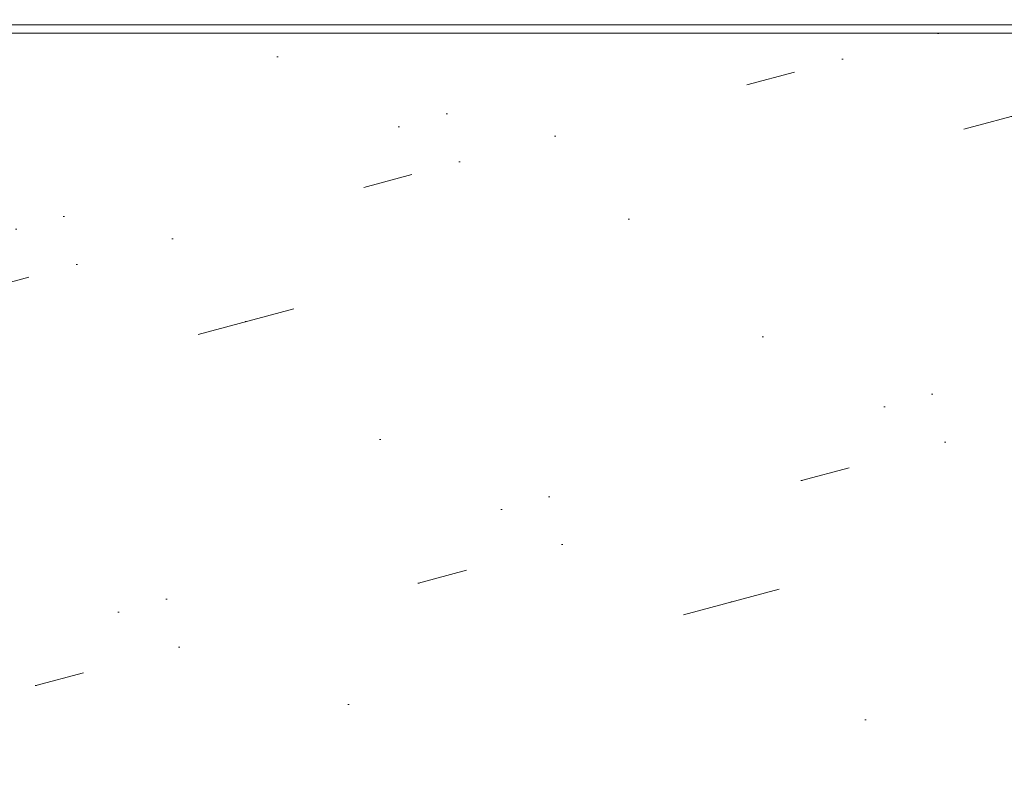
# Model space of a CAD drawing. Header units: millimetres. Extents: x 83969 to 164243, y -22860 to 4849.
# Tile 106 of 116: x 163448.75 to 163452.71, y -21349.59 to -21346.58. Entities that reach past the tile are written whole.
import ezdxf

# ---------------------------------------------------------------- set-up
doc = ezdxf.new("R2010")
doc.units = ezdxf.units.MM
doc.layers.get('0').update_dxf_attribs({"color": 251, "lineweight": 0})

# ---------------------------------------------------------------- blocks, each defined once
blk = doc.blocks.new('Panel QuickNet na 4 sloty_1U')
at = {"color": 0}
blk.add_line((2.222499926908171, 1.631873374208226e-07), (46.67249992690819, 1.631873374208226e-07), dxfattribs=at)
blk = doc.blocks.new('Panel zaślepiający 2U')
h = blk.add_hatch()
h.set_pattern_fill('GROUT', color=256, scale=0.25, angle=15, style=0)
h.set_pattern_definition([(15, (-221.187624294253, -203.5279369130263), (-0.3507189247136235, 2.535626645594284), [0.3175, -2.2225]), (15, (-221.1274679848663, -202.5257175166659), (-0.6574003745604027, 2.453451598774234), [0, -2.54]), (15, (-221.8009871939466, -203.6922870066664), (0.2626439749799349, 2.699976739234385), [0, -2.54]), (15, (-222.2940374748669, -201.8521983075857), (1.796051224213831, 3.110851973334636), [0.635, -4.445]), (15, (-220.0430735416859, -202.8925552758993), (-0.6574003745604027, 2.453451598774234), [0, -2.54]), (15, (-220.5742613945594, -203.3635868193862), (-0.04403747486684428, 2.617801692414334), [0, -2.54]), (15, (-220.3497549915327, -202.9747303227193), (-0.6574003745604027, 2.453451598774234), [0, -2.54]), (15, (-221.9873560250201, -201.7700232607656), (-0.6574003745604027, 2.453451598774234), [0, -2.54])])
h.paths.add_polyline_path([(46.67249973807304, 6.476403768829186e-08), (48.89499973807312, 6.476403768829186e-08), (48.89499973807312, 4.445000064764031), (48.89500005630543, 8.889999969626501), (46.67250005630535, 8.889999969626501), (46.67250005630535, 8.578849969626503, -0.9999999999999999), (46.36135005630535, 8.578849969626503), (46.36135005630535, 8.802988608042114), (2.533650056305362, 8.802988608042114), (2.533650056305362, 8.578849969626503, -0.9999999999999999), (2.222500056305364, 8.578849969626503), (2.222500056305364, 8.889999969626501), (5.630533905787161e-08, 8.889999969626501), (5.630533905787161e-08, 4.444999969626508), (-2.619269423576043e-07, 6.476403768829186e-08), (2.222499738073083, 6.476403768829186e-08), (2.222499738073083, 0.3111500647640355, -0.9999999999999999), (2.53364973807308, 0.3111500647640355), (2.53364973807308, 0.03924461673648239), (46.36134973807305, 0.03924461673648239), (46.36134973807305, 0.3111500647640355, -0.9999999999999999), (46.67249973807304, 0.3111500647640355)])
blk.add_line((46.36135005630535, 8.802988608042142), (2.533650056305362, 8.802988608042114))

msp = doc.modelspace()

# ---------------------------------------------------------------- block references
at = {"xscale": 0.6288110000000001, "yscale": 0.6288110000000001, "zscale": 0.6288110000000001}
for name, p in [('Panel QuickNet na 4 sloty_1U', (163433.5296105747, -21346.60113977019)), ('Panel zaślepiający 2U', (163433.5187035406, -21352.17092112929))]:
    msp.add_blockref(name, p, dxfattribs=at)

doc.saveas('drawing.dxf')
